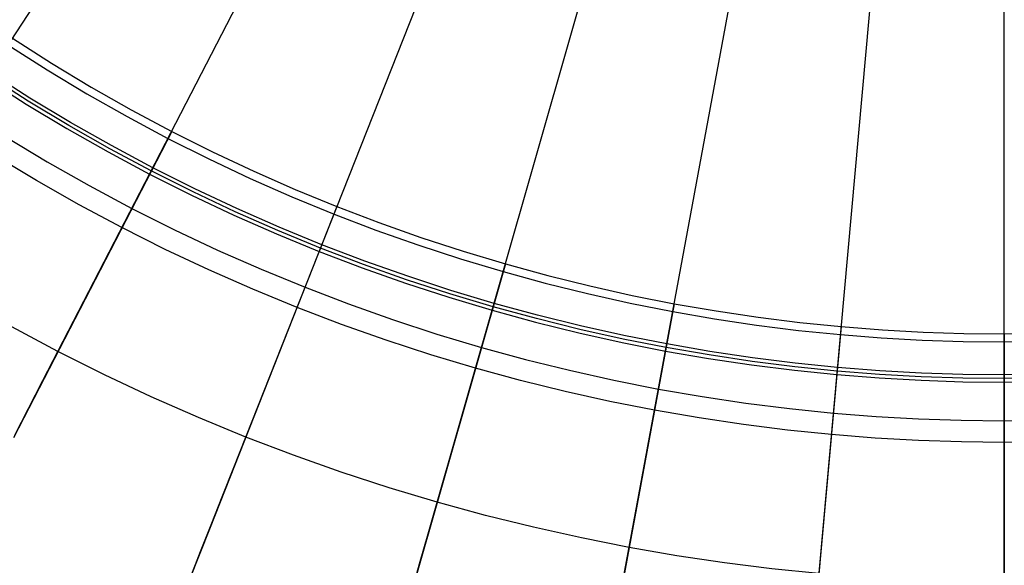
# Model space of a CAD drawing. Header units: millimetres. Extents: x -14 to 488, y -50 to 50.
# Tile 118 of 256: x 284.4 to 297.79, y -27.8 to -20.39. Entities that reach past the tile are written whole.
import ezdxf

# ---------------------------------------------------------------- set-up
doc = ezdxf.new("R2010")
doc.units = ezdxf.units.MM
doc.header["$MEASUREMENT"] = 0
doc.layers.add('Default', color=7, linetype='Continuous')

msp = doc.modelspace()

# ---------------------------------------------------------------- linework, layer by layer
at = {"layer": 'Default'}
for points in [[(284.299, -20.638), (284.831, -20.976), (285.37, -21.3), (285.915, -21.609), (286.467, -21.903), (287.023, -22.181), (287.583, -22.445), (288.148, -22.693), (288.715, -22.926), (289.286, -23.144), (289.858, -23.346), (290.432, -23.533), (291.007, -23.705), (291.582, -23.863), (292.157, -24.005), (292.732, -24.132), (293.305, -24.246), (293.876, -24.344), (294.446, -24.429), (295.012, -24.5), (295.576, -24.557), (296.136, -24.602), (296.692, -24.633), (297.244, -24.651), (297.791, -24.657), (298.339, -24.651)], [(298.352, -25.257), (297.791, -25.263), (297.231, -25.257), (296.665, -25.238), (296.095, -25.206), (295.521, -25.161), (294.944, -25.102), (294.363, -25.03), (293.78, -24.943), (293.194, -24.841), (292.607, -24.726), (292.019, -24.595), (291.429, -24.449), (290.84, -24.288), (290.251, -24.112), (289.663, -23.92), (289.077, -23.712), (288.492, -23.489), (287.911, -23.251), (287.332, -22.996), (286.758, -22.726), (286.188, -22.441), (285.624, -22.14), (285.065, -21.823), (284.512, -21.492), (283.967, -21.145)], [(298.351, -25.208), (297.791, -25.214), (297.232, -25.208), (296.667, -25.189), (296.099, -25.157), (295.526, -25.112), (294.949, -25.053), (294.37, -24.981), (293.788, -24.894), (293.203, -24.793), (292.617, -24.677), (292.03, -24.547), (291.442, -24.401), (290.854, -24.241), (290.266, -24.065), (289.679, -23.873), (289.094, -23.666), (288.51, -23.444), (287.93, -23.205), (287.353, -22.952), (286.779, -22.682), (286.211, -22.397), (285.647, -22.097), (285.09, -21.781), (284.538, -21.45), (283.994, -21.104)], [(283.94, -21.186), (284.487, -21.533), (285.04, -21.866), (285.6, -22.183), (286.166, -22.484), (286.737, -22.77), (287.312, -23.041), (287.891, -23.296), (288.474, -23.535), (289.06, -23.758), (289.647, -23.966), (290.236, -24.158), (290.827, -24.335), (291.417, -24.496), (292.007, -24.642), (292.597, -24.773), (293.186, -24.89), (293.772, -24.991), (294.357, -25.078), (294.938, -25.151), (295.517, -25.21), (296.092, -25.255), (296.663, -25.287), (297.23, -25.306), (297.791, -25.312), (298.353, -25.306)], [(298.371, -26.124), (297.791, -26.131), (297.211, -26.124), (296.626, -26.105), (296.037, -26.072), (295.443, -26.025), (294.846, -25.964), (294.246, -25.889), (293.642, -25.799), (293.037, -25.695), (292.429, -25.575), (291.82, -25.44), (291.211, -25.289), (290.601, -25.122), (289.992, -24.94), (289.384, -24.741), (288.777, -24.527), (288.173, -24.296), (287.571, -24.049), (286.973, -23.786), (286.379, -23.507), (285.79, -23.212), (285.206, -22.9), (284.628, -22.573), (284.056, -22.23)], [(298.413, -28.019), (297.791, -28.026), (297.169, -28.019), (296.542, -27.998), (295.91, -27.963), (295.273, -27.913), (294.632, -27.848), (293.988, -27.767), (293.341, -27.671), (292.692, -27.558), (292.04, -27.43), (291.387, -27.285), (290.734, -27.123), (290.08, -26.944), (289.426, -26.749), (288.774, -26.536), (288.123, -26.306), (287.475, -26.059), (286.83, -25.794), (286.188, -25.512), (285.551, -25.212), (284.919, -24.895), (284.293, -24.561)], [(298.413, -28.019), (297.791, -28.026), (297.169, -28.019), (296.542, -27.998), (295.91, -27.963), (295.273, -27.913), (294.632, -27.848), (293.988, -27.767), (293.341, -27.671), (292.692, -27.558), (292.04, -27.43), (291.387, -27.285), (290.734, -27.123), (290.08, -26.944), (289.426, -26.749), (288.774, -26.536), (288.123, -26.306), (287.475, -26.059), (286.83, -25.794), (286.188, -25.512), (285.551, -25.212), (284.919, -24.895), (284.293, -24.561)]]:
    msp.add_lwpolyline(points, dxfattribs=at)
at = {"layer": 'Default', "extrusion": (0.888284, -0.459295, 0)}
for points in [[(112.117, 111.032), (112.12, 111.047), (112.122, 111.063), (112.124, 111.079), (112.126, 111.094), (112.127, 111.11), (112.128, 111.127), (112.129, 111.143), (112.129, 111.159), (112.129, 111.176), (112.128, 111.193), (112.128, 111.209), (112.126, 111.226), (112.124, 111.243), (112.122, 111.26), (112.12, 111.277), (112.117, 111.294), (112.113, 111.311), (112.109, 111.328), (112.105, 111.345), (112.1, 111.362), (112.095, 111.379), (112.089, 111.396), (112.083, 111.413), (112.076, 111.43), (112.069, 111.446), (112.062, 111.462), (112.054, 111.479), (112.045, 111.495), (112.037, 111.51), (112.027, 111.526), (112.018, 111.541), (112.008, 111.556), (111.997, 111.571), (111.987, 111.586), (111.976, 111.6), (111.964, 111.614), (111.952, 111.628), (111.94, 111.641), (111.928, 111.654), (111.915, 111.667), (111.902, 111.679), (111.889, 111.691), (111.875, 111.702), (111.861, 111.713), (111.847, 111.724), (111.833, 111.734), (111.818, 111.744), (111.804, 111.754), (111.789, 111.763), (111.774, 111.772), (111.759, 111.78), (111.744, 111.788), (111.729, 111.795), (111.714, 111.802), (111.698, 111.809), (111.683, 111.815), (111.668, 111.821), (111.652, 111.826), (111.637, 111.831), (111.621, 111.836), (111.606, 111.84), (111.591, 111.844), (111.575, 111.847), (111.56, 111.85)], [(110.643, 111.312), (110.646, 111.327), (110.65, 111.342), (110.653, 111.358), (110.658, 111.373), (110.662, 111.389), (110.667, 111.404), (110.673, 111.419), (110.678, 111.435), (110.685, 111.45), (110.691, 111.466), (110.698, 111.481), (110.706, 111.496), (110.713, 111.511), (110.722, 111.526), (110.73, 111.541), (110.74, 111.556), (110.749, 111.571), (110.759, 111.585), (110.769, 111.599), (110.78, 111.613), (110.791, 111.627), (110.803, 111.641), (110.815, 111.654), (110.827, 111.667), (110.839, 111.68), (110.852, 111.692), (110.866, 111.704), (110.879, 111.716), (110.893, 111.728), (110.908, 111.739), (110.922, 111.75), (110.937, 111.76), (110.952, 111.77), (110.968, 111.78), (110.983, 111.789), (110.999, 111.798), (111.015, 111.806), (111.031, 111.814), (111.048, 111.821), (111.064, 111.829), (111.081, 111.835), (111.097, 111.841), (111.114, 111.847), (111.131, 111.852), (111.148, 111.857), (111.165, 111.861), (111.182, 111.865), (111.199, 111.869), (111.216, 111.872), (111.234, 111.875), (111.251, 111.877), (111.268, 111.878), (111.284, 111.88), (111.301, 111.881), (111.318, 111.881), (111.334, 111.881), (111.351, 111.881), (111.367, 111.88), (111.383, 111.879), (111.399, 111.878), (111.415, 111.876), (111.431, 111.874), (111.447, 111.872), (111.462, 111.869)]]:
    msp.add_lwpolyline(points, dxfattribs=at)
at = {"layer": 'Default', "extrusion": (0.929788, -0.368095, 0)}
for points in [[(84.958, 111.032), (84.961, 111.047), (84.963, 111.063), (84.965, 111.079), (84.967, 111.094), (84.969, 111.11), (84.97, 111.127), (84.97, 111.143), (84.971, 111.159), (84.97, 111.176), (84.97, 111.193), (84.969, 111.209), (84.968, 111.226), (84.966, 111.243), (84.964, 111.26), (84.961, 111.277), (84.958, 111.294), (84.955, 111.311), (84.951, 111.328), (84.946, 111.345), (84.941, 111.362), (84.936, 111.379), (84.93, 111.396), (84.924, 111.413), (84.918, 111.43), (84.911, 111.446), (84.903, 111.462), (84.895, 111.479), (84.887, 111.495), (84.878, 111.51), (84.869, 111.526), (84.859, 111.541), (84.849, 111.556), (84.839, 111.571), (84.828, 111.586), (84.817, 111.6), (84.806, 111.614), (84.794, 111.628), (84.782, 111.641), (84.769, 111.654), (84.756, 111.667), (84.743, 111.679), (84.73, 111.691), (84.716, 111.702), (84.703, 111.713), (84.689, 111.724), (84.674, 111.734), (84.66, 111.744), (84.645, 111.754), (84.631, 111.763), (84.616, 111.772), (84.601, 111.78), (84.586, 111.788), (84.57, 111.795), (84.555, 111.802), (84.54, 111.809), (84.524, 111.815), (84.509, 111.821), (84.494, 111.826), (84.478, 111.831), (84.463, 111.836), (84.447, 111.84), (84.432, 111.844), (84.417, 111.847), (84.402, 111.85)], [(83.485, 111.312), (83.488, 111.327), (83.491, 111.342), (83.495, 111.358), (83.499, 111.373), (83.504, 111.389), (83.509, 111.404), (83.514, 111.419), (83.52, 111.435), (83.526, 111.45), (83.533, 111.466), (83.54, 111.481), (83.547, 111.496), (83.555, 111.511), (83.563, 111.526), (83.572, 111.541), (83.581, 111.556), (83.59, 111.571), (83.6, 111.585), (83.611, 111.599), (83.621, 111.613), (83.633, 111.627), (83.644, 111.641), (83.656, 111.654), (83.668, 111.667), (83.681, 111.68), (83.694, 111.692), (83.707, 111.704), (83.721, 111.716), (83.735, 111.728), (83.749, 111.739), (83.764, 111.75), (83.779, 111.76), (83.794, 111.77), (83.809, 111.78), (83.825, 111.789), (83.84, 111.798), (83.856, 111.806), (83.873, 111.814), (83.889, 111.821), (83.906, 111.829), (83.922, 111.835), (83.939, 111.841), (83.956, 111.847), (83.973, 111.852), (83.99, 111.857), (84.007, 111.861), (84.024, 111.865), (84.041, 111.869), (84.058, 111.872), (84.075, 111.875), (84.092, 111.877), (84.109, 111.878), (84.126, 111.88), (84.143, 111.881), (84.159, 111.881), (84.176, 111.881), (84.192, 111.881), (84.209, 111.88), (84.225, 111.879), (84.241, 111.878), (84.257, 111.876), (84.272, 111.874), (84.288, 111.872), (84.303, 111.869)]]:
    msp.add_lwpolyline(points, dxfattribs=at)
at = {"layer": 'Default', "extrusion": (0.961399, -0.275158, 0)}
for points in [[(57.283, 111.032), (57.285, 111.047), (57.288, 111.063), (57.29, 111.079), (57.292, 111.094), (57.293, 111.11), (57.294, 111.127), (57.295, 111.143), (57.295, 111.159), (57.295, 111.176), (57.294, 111.193), (57.293, 111.209), (57.292, 111.226), (57.29, 111.243), (57.288, 111.26), (57.285, 111.277), (57.282, 111.294), (57.279, 111.311), (57.275, 111.328), (57.271, 111.345), (57.266, 111.362), (57.26, 111.379), (57.255, 111.396), (57.249, 111.413), (57.242, 111.43), (57.235, 111.446), (57.227, 111.462), (57.219, 111.479), (57.211, 111.495), (57.202, 111.51), (57.193, 111.526), (57.184, 111.541), (57.174, 111.556), (57.163, 111.571), (57.152, 111.586), (57.141, 111.6), (57.13, 111.614), (57.118, 111.628), (57.106, 111.641), (57.093, 111.654), (57.081, 111.667), (57.068, 111.679), (57.054, 111.691), (57.041, 111.702), (57.027, 111.713), (57.013, 111.724), (56.999, 111.734), (56.984, 111.744), (56.97, 111.754), (56.955, 111.763), (56.94, 111.772), (56.925, 111.78), (56.91, 111.788), (56.895, 111.795), (56.879, 111.802), (56.864, 111.809), (56.849, 111.815), (56.833, 111.821), (56.818, 111.826), (56.802, 111.831), (56.787, 111.836), (56.772, 111.84), (56.756, 111.844), (56.741, 111.847), (56.726, 111.85)], [(55.809, 111.312), (55.812, 111.327), (55.815, 111.342), (55.819, 111.358), (55.823, 111.373), (55.828, 111.389), (55.833, 111.404), (55.838, 111.419), (55.844, 111.435), (55.85, 111.45), (55.857, 111.466), (55.864, 111.481), (55.871, 111.496), (55.879, 111.511), (55.888, 111.526), (55.896, 111.541), (55.905, 111.556), (55.915, 111.571), (55.925, 111.585), (55.935, 111.599), (55.946, 111.613), (55.957, 111.627), (55.968, 111.641), (55.98, 111.654), (55.993, 111.667), (56.005, 111.68), (56.018, 111.692), (56.031, 111.704), (56.045, 111.716), (56.059, 111.728), (56.073, 111.739), (56.088, 111.75), (56.103, 111.76), (56.118, 111.77), (56.133, 111.78), (56.149, 111.789), (56.165, 111.798), (56.181, 111.806), (56.197, 111.814), (56.213, 111.821), (56.23, 111.829), (56.246, 111.835), (56.263, 111.841), (56.28, 111.847), (56.297, 111.852), (56.314, 111.857), (56.331, 111.861), (56.348, 111.865), (56.365, 111.869), (56.382, 111.872), (56.399, 111.875), (56.416, 111.877), (56.433, 111.878), (56.45, 111.88), (56.467, 111.881), (56.484, 111.881), (56.5, 111.881), (56.517, 111.881), (56.533, 111.88), (56.549, 111.879), (56.565, 111.878), (56.581, 111.876), (56.597, 111.874), (56.612, 111.872), (56.628, 111.869)]]:
    msp.add_lwpolyline(points, dxfattribs=at)
at = {"layer": 'Default', "extrusion": (0.983305, -0.181963, 0)}
for points in [[(29.53, 111.032), (29.533, 111.047), (29.535, 111.063), (29.537, 111.079), (29.539, 111.094), (29.54, 111.11), (29.541, 111.127), (29.542, 111.143), (29.542, 111.159), (29.542, 111.176), (29.541, 111.193), (29.541, 111.209), (29.539, 111.226), (29.537, 111.243), (29.535, 111.26), (29.533, 111.277), (29.53, 111.294), (29.526, 111.311), (29.522, 111.328), (29.518, 111.345), (29.513, 111.362), (29.508, 111.379), (29.502, 111.396), (29.496, 111.413), (29.489, 111.43), (29.482, 111.446), (29.475, 111.462), (29.467, 111.479), (29.458, 111.495), (29.45, 111.51), (29.44, 111.526), (29.431, 111.541), (29.421, 111.556), (29.41, 111.571), (29.4, 111.586), (29.389, 111.6), (29.377, 111.614), (29.365, 111.628), (29.353, 111.641), (29.341, 111.654), (29.328, 111.667), (29.315, 111.679), (29.302, 111.691), (29.288, 111.702), (29.274, 111.713), (29.26, 111.724), (29.246, 111.734), (29.232, 111.744), (29.217, 111.754), (29.202, 111.763), (29.187, 111.772), (29.172, 111.78), (29.157, 111.788), (29.142, 111.795), (29.127, 111.802), (29.111, 111.809), (29.096, 111.815), (29.081, 111.821), (29.065, 111.826), (29.05, 111.831), (29.034, 111.836), (29.019, 111.84), (29.004, 111.844), (28.988, 111.847), (28.973, 111.85)], [(28.056, 111.312), (28.059, 111.327), (28.063, 111.342), (28.067, 111.358), (28.071, 111.373), (28.075, 111.389), (28.08, 111.404), (28.086, 111.419), (28.091, 111.435), (28.098, 111.45), (28.104, 111.466), (28.111, 111.481), (28.119, 111.496), (28.127, 111.511), (28.135, 111.526), (28.143, 111.541), (28.153, 111.556), (28.162, 111.571), (28.172, 111.585), (28.182, 111.599), (28.193, 111.613), (28.204, 111.627), (28.216, 111.641), (28.228, 111.654), (28.24, 111.667), (28.252, 111.68), (28.265, 111.692), (28.279, 111.704), (28.292, 111.716), (28.306, 111.728), (28.321, 111.739), (28.335, 111.75), (28.35, 111.76), (28.365, 111.77), (28.381, 111.78), (28.396, 111.789), (28.412, 111.798), (28.428, 111.806), (28.444, 111.814), (28.461, 111.821), (28.477, 111.829), (28.494, 111.835), (28.511, 111.841), (28.527, 111.847), (28.544, 111.852), (28.561, 111.857), (28.578, 111.861), (28.595, 111.865), (28.612, 111.869), (28.63, 111.872), (28.647, 111.875), (28.664, 111.877), (28.681, 111.878), (28.697, 111.88), (28.714, 111.881), (28.731, 111.881), (28.748, 111.881), (28.764, 111.881), (28.78, 111.88), (28.797, 111.879), (28.813, 111.878), (28.828, 111.876), (28.844, 111.874), (28.86, 111.872), (28.875, 111.869)]]:
    msp.add_lwpolyline(points, dxfattribs=at)
at = {"layer": 'Default', "extrusion": (0.996097, -0.086696, 0.016581)}
msp.add_lwpolyline([(0.586, 103.247), (0.491, 103.266)], dxfattribs=at)
at = {"layer": 'Default', "extrusion": (0.996097, 0.086696, -0.016581)}
msp.add_lwpolyline([(-49.283, 112.748), (-49.378, 112.766)], dxfattribs=at)
at = {"layer": 'Default', "extrusion": (0.995955, -0.089854, 0)}
for points in [[(2.101, 111.032), (2.103, 111.047), (2.106, 111.063), (2.108, 111.079), (2.11, 111.094), (2.111, 111.11), (2.112, 111.127), (2.113, 111.143), (2.113, 111.159), (2.113, 111.176), (2.112, 111.193), (2.111, 111.209), (2.11, 111.226), (2.108, 111.243), (2.106, 111.26), (2.104, 111.277), (2.1, 111.294), (2.097, 111.311), (2.093, 111.328), (2.089, 111.345), (2.084, 111.362), (2.079, 111.379), (2.073, 111.396), (2.067, 111.413), (2.06, 111.43), (2.053, 111.446), (2.046, 111.462), (2.038, 111.479), (2.029, 111.495), (2.02, 111.51), (2.011, 111.526), (2.002, 111.541), (1.992, 111.556), (1.981, 111.571), (1.971, 111.586), (1.959, 111.6), (1.948, 111.614), (1.936, 111.628), (1.924, 111.641), (1.912, 111.654), (1.899, 111.667), (1.886, 111.679), (1.872, 111.691), (1.859, 111.702), (1.845, 111.713), (1.831, 111.724), (1.817, 111.734), (1.802, 111.744), (1.788, 111.754), (1.773, 111.763), (1.758, 111.772), (1.743, 111.78), (1.728, 111.788), (1.713, 111.795), (1.698, 111.802), (1.682, 111.809), (1.667, 111.815), (1.651, 111.821), (1.636, 111.826), (1.621, 111.831), (1.605, 111.836), (1.59, 111.84), (1.574, 111.844), (1.559, 111.847), (1.544, 111.85)], [(0.627, 111.312), (0.63, 111.327), (0.634, 111.342), (0.637, 111.358), (0.642, 111.373), (0.646, 111.389), (0.651, 111.404), (0.656, 111.419), (0.662, 111.435), (0.668, 111.45), (0.675, 111.466), (0.682, 111.481), (0.69, 111.496), (0.697, 111.511), (0.706, 111.526), (0.714, 111.541), (0.723, 111.556), (0.733, 111.571), (0.743, 111.585), (0.753, 111.599), (0.764, 111.613), (0.775, 111.627), (0.787, 111.641), (0.798, 111.654), (0.811, 111.667), (0.823, 111.68), (0.836, 111.692), (0.85, 111.704), (0.863, 111.716), (0.877, 111.728), (0.892, 111.739), (0.906, 111.75), (0.921, 111.76), (0.936, 111.77), (0.951, 111.78), (0.967, 111.789), (0.983, 111.798), (0.999, 111.806), (1.015, 111.814), (1.031, 111.821), (1.048, 111.829), (1.065, 111.835), (1.081, 111.841), (1.098, 111.847), (1.115, 111.852), (1.132, 111.857), (1.149, 111.861), (1.166, 111.865), (1.183, 111.869), (1.2, 111.872), (1.217, 111.875), (1.234, 111.877), (1.251, 111.878), (1.268, 111.88), (1.285, 111.881), (1.302, 111.881), (1.318, 111.881), (1.335, 111.881), (1.351, 111.88), (1.367, 111.879), (1.383, 111.878), (1.399, 111.876), (1.415, 111.874), (1.43, 111.872), (1.446, 111.869)]]:
    msp.add_lwpolyline(points, dxfattribs=at)
at = {"layer": 'Default', "extrusion": (1, 0, 0)}
for points in [[(-24.657, 111.032), (-24.654, 111.047), (-24.652, 111.063), (-24.65, 111.079), (-24.648, 111.094), (-24.647, 111.11), (-24.646, 111.127), (-24.645, 111.143), (-24.645, 111.159), (-24.645, 111.176), (-24.646, 111.193), (-24.646, 111.209), (-24.648, 111.226), (-24.65, 111.243), (-24.652, 111.26), (-24.654, 111.277), (-24.657, 111.294), (-24.661, 111.311), (-24.665, 111.328), (-24.669, 111.345), (-24.674, 111.362), (-24.679, 111.379), (-24.685, 111.396), (-24.691, 111.413), (-24.698, 111.43), (-24.705, 111.446), (-24.712, 111.462), (-24.72, 111.479), (-24.729, 111.495), (-24.737, 111.51), (-24.747, 111.526), (-24.756, 111.541), (-24.766, 111.556), (-24.777, 111.571), (-24.787, 111.586), (-24.798, 111.6), (-24.81, 111.614), (-24.822, 111.628), (-24.834, 111.641), (-24.846, 111.654), (-24.859, 111.667), (-24.872, 111.679), (-24.885, 111.691), (-24.899, 111.702), (-24.913, 111.713), (-24.927, 111.724), (-24.941, 111.734), (-24.955, 111.744), (-24.97, 111.754), (-24.985, 111.763), (-25, 111.772), (-25.015, 111.78), (-25.03, 111.788), (-25.045, 111.795), (-25.06, 111.802), (-25.076, 111.809), (-25.091, 111.815), (-25.106, 111.821), (-25.122, 111.826), (-25.137, 111.831), (-25.153, 111.836), (-25.168, 111.84), (-25.183, 111.844), (-25.199, 111.847), (-25.214, 111.85)], [(-25.214, 111.85), (-25.312, 111.869)], [(-26.131, 111.312), (-26.128, 111.327), (-26.124, 111.342), (-26.121, 111.358), (-26.116, 111.373), (-26.112, 111.389), (-26.107, 111.404), (-26.101, 111.419), (-26.096, 111.435), (-26.089, 111.45), (-26.083, 111.466), (-26.076, 111.481), (-26.068, 111.496), (-26.06, 111.511), (-26.052, 111.526), (-26.044, 111.541), (-26.034, 111.556), (-26.025, 111.571), (-26.015, 111.585), (-26.005, 111.599), (-25.994, 111.613), (-25.983, 111.627), (-25.971, 111.641), (-25.959, 111.654), (-25.947, 111.667), (-25.935, 111.68), (-25.922, 111.692), (-25.908, 111.704), (-25.895, 111.716), (-25.881, 111.728), (-25.866, 111.739), (-25.852, 111.75), (-25.837, 111.76), (-25.822, 111.77), (-25.806, 111.78), (-25.791, 111.789), (-25.775, 111.798), (-25.759, 111.806), (-25.743, 111.814), (-25.726, 111.821), (-25.71, 111.829), (-25.693, 111.835), (-25.677, 111.841), (-25.66, 111.847), (-25.643, 111.852), (-25.626, 111.857), (-25.609, 111.861), (-25.592, 111.865), (-25.575, 111.869), (-25.557, 111.872), (-25.54, 111.875), (-25.523, 111.877), (-25.506, 111.878), (-25.49, 111.88), (-25.473, 111.881), (-25.456, 111.881), (-25.44, 111.881), (-25.423, 111.881), (-25.407, 111.88), (-25.391, 111.879), (-25.374, 111.878), (-25.359, 111.876), (-25.343, 111.874), (-25.327, 111.872), (-25.312, 111.869)]]:
    msp.add_lwpolyline(points, dxfattribs=at)
at = {"layer": 'Default'}
for points in [[(282.211, -23.831, 1.506), (297.791, 0, 1.5)], [(284.33, -26.034, 1.556), (284.518, -25.671, 1.525), (284.714, -25.291, 1.506), (297.791, 0, 1.5)], [(286.722, -27.961, 1.653), (286.79, -27.79, 1.625), (286.859, -27.614, 1.599), (287.003, -27.251, 1.556), (287.154, -26.87, 1.525), (287.311, -26.473, 1.506), (297.791, 0, 1.5)], [(289.727, -28.177, 1.556), (289.84, -27.784, 1.525), (289.957, -27.373, 1.506), (297.791, 0, 1.5)], [(292.611, -27.996, 1.506), (297.791, 0, 1.5)], [(295.233, -28.357, 1.506), (297.791, 0, 1.5)], [(297.791, -28.472, 1.506), (297.791, 0, 1.5)], [(297.791, -28.515, 0.007), (297.791, 0, 0)], [(284.239, -20.729, 111.556), (284.771, -21.067, 111.556), (285.312, -21.392, 111.556), (285.86, -21.703, 111.556), (286.416, -21.999, 111.556), (286.971, -22.278, 111.556), (287.533, -22.542, 111.556), (288.101, -22.792, 111.556), (288.675, -23.027, 111.556), (289.243, -23.244, 111.556), (289.816, -23.447, 111.556), (290.394, -23.636, 111.556), (290.977, -23.81, 111.556), (291.549, -23.966, 111.556), (292.124, -24.109, 111.556), (292.703, -24.238, 111.556), (293.285, -24.353, 111.556), (293.852, -24.451, 111.556), (294.422, -24.536, 111.556), (294.993, -24.608, 111.556), (295.566, -24.666, 111.556), (296.121, -24.71, 111.556), (296.678, -24.741, 111.556), (297.234, -24.76, 111.556), (297.791, -24.766, 111.556), (298.348, -24.76, 111.556)], [(286.467, -21.903, 111.032), (284.312, -26.069, 84.245)], [(284.208, -21.978, 111.76), (284.772, -22.317, 111.76), (285.344, -22.641, 111.76), (285.925, -22.951, 111.76), (286.503, -23.241, 111.76), (287.089, -23.516, 111.76), (287.682, -23.777, 111.76), (288.281, -24.023, 111.76), (288.874, -24.249, 111.76), (289.472, -24.461, 111.76), (290.075, -24.658, 111.76), (290.682, -24.84, 111.76), (291.279, -25.003, 111.76), (291.879, -25.151, 111.76), (292.483, -25.286, 111.76), (293.09, -25.406, 111.76), (293.682, -25.508, 111.76), (294.276, -25.597, 111.76), (294.872, -25.671, 111.76), (295.47, -25.732, 111.76), (296.049, -25.778, 111.76), (296.629, -25.811, 111.76), (297.21, -25.83, 111.76), (297.791, -25.837, 111.76), (298.373, -25.83, 111.76)], [(288.715, -22.926, 111.032), (286.989, -27.287, 84.245), (286.41, -28.748, 73.662)], [(291.007, -23.705, 111.032), (289.716, -28.215, 84.245)], [(293.305, -24.246, 111.032), (292.451, -28.858, 84.245)], [(295.576, -24.557, 111.032), (295.154, -29.229, 84.245)], [(297.791, -24.657, 111.032), (297.791, -29.348, 84.245)], [(297.791, -26.131, 111.312), (297.791, -30.849, 84.352)]]:
    msp.add_polyline3d(points, dxfattribs=at)

doc.saveas('drawing.dxf')
